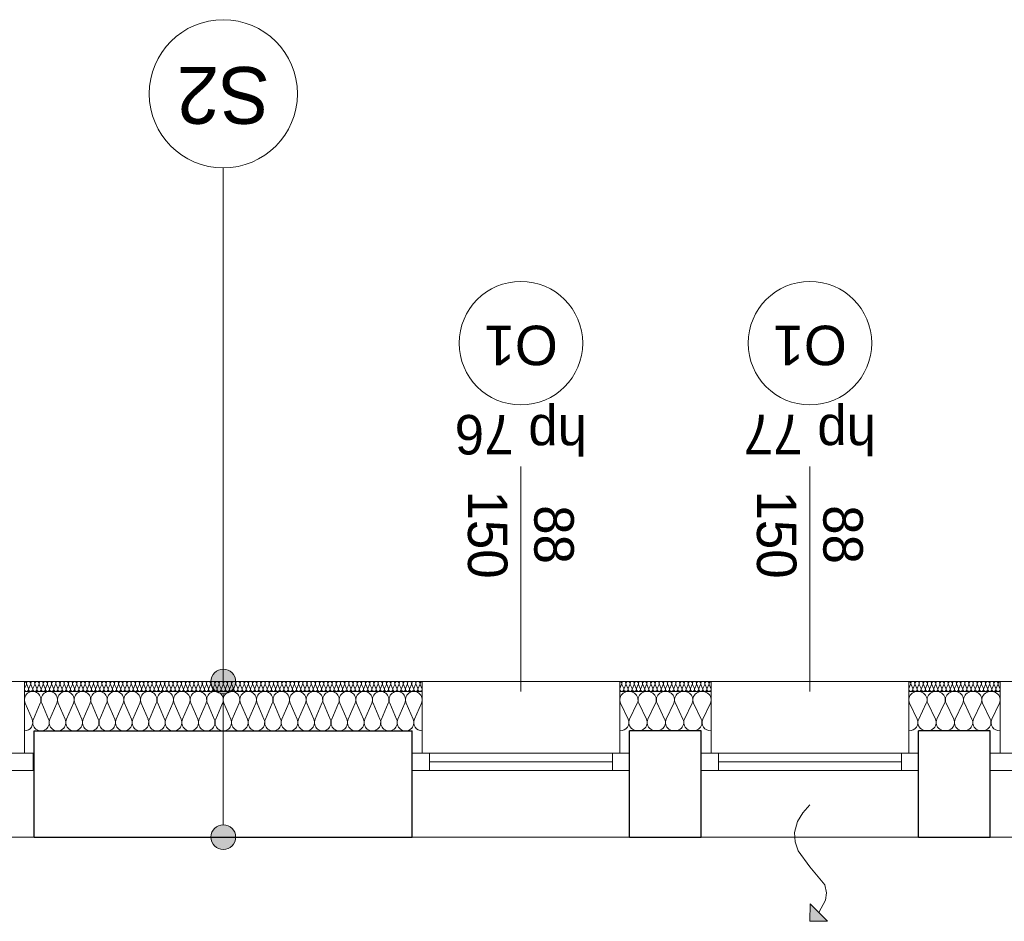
# Model space of a CAD drawing. Extents: x -613240 to -325500, y -25863 to 152403.
# Tile 172 of 254: x -425854 to -421868, y 72322 to 75972. Entities that reach past the tile are written whole.
import ezdxf

# ---------------------------------------------------------------- set-up
doc = ezdxf.new("R2010")
doc.units = 0
doc.header["$MEASUREMENT"] = 0
for name, color, linetype in [('A-Okna', 7, 'Continuous'), ('Arch ocieplenie', 7, 'Continuous'), ('Arch opisy', 7, 'Continuous'), ('Inwent Izolacje', 7, 'Continuous')]:
    doc.layers.add(name, color=color, linetype=linetype)
for name, color, linetype, lineweight, true_color in [('A-Okna_Nr_Pióra__9', 7, 'Continuous', 13, 0x3dad99), ('Arch ocieplenie_Nr_Pióra__9', 7, 'Continuous', 13, 0x3dad99), ('Arch opisy okien_Nr_Pióra__9', 7, 'Continuous', 13, 0x3dad99), ('Arch opisy_Nr_Pióra__9', 7, 'Continuous', 13, 0x3dad99), ('Arch wykończenie_Nr_Pióra__3', 7, 'Continuous', 18, 0xff6600), ('Inwent Izolacje_Nr_Pióra__2', 7, 'Continuous', 13, 0x7f7f7f), ('INWENT.ŚCIANY_Nr_Pióra__2', 7, 'Continuous', 13, 0x7f7f7f)]:
    doc.layers.add(name, color=color, linetype=linetype, lineweight=lineweight, true_color=true_color)
for name, color, linetype, lineweight in [('Arch opisy_Nr_Pióra__1', 7, 'Continuous', 25), ('Arch opisy_Nr_Pióra__21', 7, 'Continuous', 9), ('INWENT. OKNA_Nr_Pióra__21', 7, 'Continuous', 9), ('INWENT. OKNA_Nr_Pióra__5', 7, 'Continuous', 13), ('INWENT.ŚCIANY_Nr_Pióra__1', 7, 'Continuous', 25), ('INWENT.ŚCIANY_Nr_Pióra__21', 7, 'Continuous', 9)]:
    doc.layers.add(name, color=color, linetype=linetype, lineweight=lineweight)
doc.styles.add('GENERATED_STYLE_10', font='arial.ttf')
doc.styles.add('GENERATED_STYLE_5', font='txt')

# ---------------------------------------------------------------- blocks, each defined once
blk = doc.blocks.new('Izolacja cieplna 14_203', base_point=(-424224.9, 73292.6))
at = {"layer": 'Arch ocieplenie_Nr_Pióra__9', "linetype": 'Continuous'}
for p, q in [((-425827.2, 73280.7), (-425834.2, 73264.5)), ((-425818.7, 73264.5), (-425825.8, 73280.7)), ((-425810.2, 73280.7), (-425817.3, 73264.5)), ((-425801.8, 73264.5), (-425808.8, 73280.7)), ((-425793.3, 73280.7), (-425800.3, 73264.5)), ((-425784.8, 73264.5), (-425791.9, 73280.7)), ((-425776.3, 73280.7), (-425783.4, 73264.5)), ((-425767.9, 73264.5), (-425774.9, 73280.7)), ((-425759.4, 73280.7), (-425766.4, 73264.5)), ((-425750.9, 73264.5), (-425758, 73280.7)), ((-425742.4, 73280.7), (-425749.5, 73264.5)), ((-425734, 73264.5), (-425741, 73280.7)), ((-425725.5, 73280.7), (-425732.6, 73264.5)), ((-425717, 73264.5), (-425724.1, 73280.7)), ((-425708.6, 73280.7), (-425715.6, 73264.5)), ((-425700.1, 73264.5), (-425707.1, 73280.7)), ((-425691.6, 73280.7), (-425698.7, 73264.5)), ((-425683.1, 73264.5), (-425690.2, 73280.7)), ((-425674.7, 73280.7), (-425681.7, 73264.5)), ((-425666.2, 73264.5), (-425673.2, 73280.7)), ((-425657.7, 73280.7), (-425664.8, 73264.5)), ((-425649.2, 73264.5), (-425656.3, 73280.7)), ((-425640.8, 73280.7), (-425647.8, 73264.5)), ((-425632.3, 73264.5), (-425639.3, 73280.7)), ((-425623.8, 73280.7), (-425630.9, 73264.5)), ((-425615.3, 73264.5), (-425622.4, 73280.7)), ((-425606.9, 73280.7), (-425613.9, 73264.5)), ((-425598.4, 73264.5), (-425605.4, 73280.7)), ((-425589.9, 73280.7), (-425597, 73264.5)), ((-425581.4, 73264.5), (-425588.5, 73280.7)), ((-425573, 73280.7), (-425580, 73264.5)), ((-425564.5, 73264.5), (-425571.6, 73280.7)), ((-425556, 73280.7), (-425563.1, 73264.5)), ((-425547.6, 73264.5), (-425554.6, 73280.7)), ((-425539.1, 73280.7), (-425546.1, 73264.5)), ((-425530.6, 73264.5), (-425537.7, 73280.7)), ((-425522.1, 73280.7), (-425529.2, 73264.5)), ((-425513.7, 73264.5), (-425520.7, 73280.7)), ((-425505.2, 73280.7), (-425512.2, 73264.5)), ((-425496.7, 73264.5), (-425503.8, 73280.7)), ((-425488.2, 73280.7), (-425495.3, 73264.5)), ((-425479.8, 73264.5), (-425486.8, 73280.7)), ((-425471.3, 73280.7), (-425478.3, 73264.5)), ((-425462.8, 73264.5), (-425469.9, 73280.7)), ((-425454.3, 73280.7), (-425461.4, 73264.5)), ((-425445.9, 73264.5), (-425452.9, 73280.7)), ((-425437.4, 73280.7), (-425444.4, 73264.5)), ((-425428.9, 73264.5), (-425436, 73280.7)), ((-425420.4, 73280.7), (-425427.5, 73264.5)), ((-425412, 73264.5), (-425419, 73280.7)), ((-425403.5, 73280.7), (-425410.6, 73264.5)), ((-425395, 73264.5), (-425402.1, 73280.7)), ((-425386.6, 73280.7), (-425393.6, 73264.5)), ((-425378.1, 73264.5), (-425385.1, 73280.7)), ((-425369.6, 73280.7), (-425376.7, 73264.5)), ((-425361.1, 73264.5), (-425368.2, 73280.7)), ((-425352.7, 73280.7), (-425359.7, 73264.5)), ((-425344.2, 73264.5), (-425351.2, 73280.7)), ((-425335.7, 73280.7), (-425342.8, 73264.5)), ((-425327.2, 73264.5), (-425334.3, 73280.7)), ((-425318.8, 73280.7), (-425325.8, 73264.5)), ((-425310.3, 73264.5), (-425317.3, 73280.7)), ((-425301.8, 73280.7), (-425308.9, 73264.5)), ((-425293.3, 73264.5), (-425300.4, 73280.7)), ((-425284.9, 73280.7), (-425291.9, 73264.5)), ((-425276.4, 73264.5), (-425283.4, 73280.7)), ((-425267.9, 73280.7), (-425275, 73264.5)), ((-425259.4, 73264.5), (-425266.5, 73280.7)), ((-425251, 73280.7), (-425258, 73264.5)), ((-425242.5, 73264.5), (-425249.6, 73280.7)), ((-425234, 73280.7), (-425241.1, 73264.5)), ((-425225.6, 73264.5), (-425232.6, 73280.7)), ((-425217.1, 73280.7), (-425224.1, 73264.5)), ((-425208.6, 73264.5), (-425215.7, 73280.7)), ((-425200.1, 73280.7), (-425207.2, 73264.5)), ((-425191.7, 73264.5), (-425198.7, 73280.7)), ((-425183.2, 73280.7), (-425190.2, 73264.5)), ((-425174.7, 73264.5), (-425181.8, 73280.7)), ((-425166.2, 73280.7), (-425173.3, 73264.5)), ((-425157.8, 73264.5), (-425164.8, 73280.7)), ((-425149.3, 73280.7), (-425156.3, 73264.5)), ((-425140.8, 73264.5), (-425147.9, 73280.7)), ((-425132.3, 73280.7), (-425139.4, 73264.5)), ((-425123.9, 73264.5), (-425130.9, 73280.7)), ((-425115.4, 73280.7), (-425122.4, 73264.5)), ((-425106.9, 73264.5), (-425114, 73280.7)), ((-425098.4, 73280.7), (-425105.5, 73264.5)), ((-425090, 73264.5), (-425097, 73280.7)), ((-425081.5, 73280.7), (-425088.6, 73264.5)), ((-425073, 73264.5), (-425080.1, 73280.7)), ((-425064.6, 73280.7), (-425071.6, 73264.5)), ((-425056.1, 73264.5), (-425063.1, 73280.7)), ((-425047.6, 73280.7), (-425054.7, 73264.5)), ((-425039.1, 73264.5), (-425046.2, 73280.7)), ((-425030.7, 73280.7), (-425037.7, 73264.5)), ((-425022.2, 73264.5), (-425029.2, 73280.7)), ((-425013.7, 73280.7), (-425020.8, 73264.5)), ((-425005.2, 73264.5), (-425012.3, 73280.7)), ((-424996.8, 73280.7), (-425003.8, 73264.5)), ((-424988.3, 73264.5), (-424995.3, 73280.7)), ((-424979.8, 73280.7), (-424986.9, 73264.5)), ((-424971.3, 73264.5), (-424978.4, 73280.7)), ((-424962.9, 73280.7), (-424969.9, 73264.5)), ((-424954.4, 73264.5), (-424961.4, 73280.7)), ((-424945.9, 73280.7), (-424953, 73264.5)), ((-424937.4, 73264.5), (-424944.5, 73280.7)), ((-424929, 73280.7), (-424936, 73264.5)), ((-424920.5, 73264.5), (-424927.6, 73280.7)), ((-424912, 73280.7), (-424919.1, 73264.5)), ((-424903.6, 73264.5), (-424910.6, 73280.7)), ((-424895.1, 73280.7), (-424902.1, 73264.5)), ((-424886.6, 73264.5), (-424893.7, 73280.7)), ((-424878.1, 73280.7), (-424885.2, 73264.5)), ((-424869.7, 73264.5), (-424876.7, 73280.7)), ((-424861.2, 73280.7), (-424868.2, 73264.5)), ((-424852.7, 73264.5), (-424859.8, 73280.7)), ((-424844.2, 73280.7), (-424851.3, 73264.5)), ((-424835.8, 73264.5), (-424842.8, 73280.7)), ((-424827.3, 73280.7), (-424834.3, 73264.5)), ((-424818.8, 73264.5), (-424825.9, 73280.7)), ((-424810.3, 73280.7), (-424817.4, 73264.5)), ((-424801.9, 73264.5), (-424808.9, 73280.7)), ((-424793.4, 73280.7), (-424800.4, 73264.5)), ((-424784.9, 73264.5), (-424792, 73280.7)), ((-424776.4, 73280.7), (-424783.5, 73264.5)), ((-424768, 73264.5), (-424775, 73280.7)), ((-424759.5, 73280.7), (-424766.6, 73264.5)), ((-424751, 73264.5), (-424758.1, 73280.7)), ((-424742.6, 73280.7), (-424749.6, 73264.5)), ((-424734.1, 73264.5), (-424741.1, 73280.7)), ((-424725.6, 73280.7), (-424732.7, 73264.5)), ((-424717.1, 73264.5), (-424724.2, 73280.7)), ((-424708.7, 73280.7), (-424715.7, 73264.5)), ((-424700.2, 73264.5), (-424707.2, 73280.7)), ((-424691.7, 73280.7), (-424698.8, 73264.5)), ((-424683.2, 73264.5), (-424690.3, 73280.7)), ((-424674.8, 73280.7), (-424681.8, 73264.5)), ((-424666.3, 73264.5), (-424673.3, 73280.7)), ((-424657.8, 73280.7), (-424664.9, 73264.5)), ((-424649.3, 73264.5), (-424656.4, 73280.7)), ((-424640.9, 73280.7), (-424647.9, 73264.5)), ((-424632.4, 73264.5), (-424639.4, 73280.7)), ((-424623.9, 73280.7), (-424631, 73264.5)), ((-424615.4, 73264.5), (-424622.5, 73280.7)), ((-424607, 73280.7), (-424614, 73264.5)), ((-424598.5, 73264.5), (-424605.6, 73280.7)), ((-424590, 73280.7), (-424597.1, 73264.5)), ((-424581.6, 73264.5), (-424588.6, 73280.7)), ((-424573.1, 73280.7), (-424580.1, 73264.5)), ((-424564.6, 73264.5), (-424571.7, 73280.7)), ((-424556.1, 73280.7), (-424563.2, 73264.5)), ((-424547.7, 73264.5), (-424554.7, 73280.7)), ((-424539.2, 73280.7), (-424546.2, 73264.5)), ((-424530.7, 73264.5), (-424537.8, 73280.7)), ((-424522.2, 73280.7), (-424529.3, 73264.5)), ((-424513.8, 73264.5), (-424520.8, 73280.7)), ((-424505.3, 73280.7), (-424512.3, 73264.5)), ((-424496.8, 73264.5), (-424503.9, 73280.7)), ((-424488.3, 73280.7), (-424495.4, 73264.5)), ((-424479.9, 73264.5), (-424486.9, 73280.7)), ((-424471.4, 73280.7), (-424478.4, 73264.5)), ((-424462.9, 73264.5), (-424470, 73280.7)), ((-424454.4, 73280.7), (-424461.5, 73264.5)), ((-424446, 73264.5), (-424453, 73280.7)), ((-424437.5, 73280.7), (-424444.6, 73264.5)), ((-424429, 73264.5), (-424436.1, 73280.7)), ((-424420.6, 73280.7), (-424427.6, 73264.5)), ((-424412.1, 73264.5), (-424419.1, 73280.7)), ((-424403.6, 73280.7), (-424410.7, 73264.5)), ((-424395.1, 73264.5), (-424402.2, 73280.7)), ((-424386.7, 73280.7), (-424393.7, 73264.5)), ((-424378.2, 73264.5), (-424385.2, 73280.7)), ((-424369.7, 73280.7), (-424376.8, 73264.5)), ((-424361.2, 73264.5), (-424368.3, 73280.7)), ((-424352.8, 73280.7), (-424359.8, 73264.5)), ((-424344.3, 73264.5), (-424351.3, 73280.7)), ((-424335.8, 73280.7), (-424342.9, 73264.5)), ((-424327.3, 73264.5), (-424334.4, 73280.7)), ((-424318.9, 73280.7), (-424325.9, 73264.5)), ((-424310.4, 73264.5), (-424317.4, 73280.7)), ((-424301.9, 73280.7), (-424309, 73264.5)), ((-424293.4, 73264.5), (-424300.5, 73280.7)), ((-424285, 73280.7), (-424292, 73264.5)), ((-424276.5, 73264.5), (-424283.6, 73280.7)), ((-424268, 73280.7), (-424275.1, 73264.5)), ((-424259.6, 73264.5), (-424266.6, 73280.7)), ((-424251.1, 73280.7), (-424258.1, 73264.5)), ((-424242.6, 73264.5), (-424249.7, 73280.7)), ((-424234.1, 73280.7), (-424241.2, 73264.5)), ((-424225.7, 73264.5), (-424232.7, 73280.7))]:
    blk.add_line(p, q, dxfattribs=at)
for centre, start_param, end_param in [((-425826.5, 73261.1), 4.299595, 8.266775), ((-425834.9, 73284.1), 1.158004, 3.141593), ((-425818, 73284.1), 1.158004, 5.125183), ((-425809.5, 73261.1), 4.299595, 8.266775), ((-425801.1, 73284.1), 1.158004, 5.125183), ((-425792.6, 73261.1), 4.299595, 8.266775), ((-425784.1, 73284.1), 1.158004, 5.125183), ((-425775.6, 73261.1), 4.299595, 8.266775), ((-425767.2, 73284.1), 1.158004, 5.125183), ((-425758.7, 73261.1), 4.299595, 8.266775), ((-425750.2, 73284.1), 1.158004, 5.125183), ((-425741.7, 73261.1), 4.299595, 8.266775), ((-425733.3, 73284.1), 1.158004, 5.125183), ((-425724.8, 73261.1), 4.299595, 8.266775), ((-425716.3, 73284.1), 1.158004, 5.125183), ((-425707.8, 73261.1), 4.299595, 8.266775), ((-425699.4, 73284.1), 1.158004, 5.125183), ((-425690.9, 73261.1), 4.299595, 8.266775), ((-425682.4, 73284.1), 1.158004, 5.125183), ((-425673.9, 73261.1), 4.299595, 8.266775), ((-425665.5, 73284.1), 1.158004, 5.125183), ((-425657, 73261.1), 4.299595, 8.266775), ((-425648.5, 73284.1), 1.158004, 5.125183), ((-425640.1, 73261.1), 4.299595, 8.266775), ((-425631.6, 73284.1), 1.158004, 5.125183), ((-425623.1, 73261.1), 4.299595, 8.266775), ((-425614.6, 73284.1), 1.158004, 5.125183), ((-425606.2, 73261.1), 4.299595, 8.266775), ((-425597.7, 73284.1), 1.158004, 5.125183), ((-425589.2, 73261.1), 4.299595, 8.266775), ((-425580.7, 73284.1), 1.158004, 5.125183), ((-425572.3, 73261.1), 4.299595, 8.266775), ((-425563.8, 73284.1), 1.158004, 5.125183), ((-425555.3, 73261.1), 4.299595, 8.266775), ((-425546.8, 73284.1), 1.158004, 5.125183), ((-425538.4, 73261.1), 4.299595, 8.266775), ((-425529.9, 73284.1), 1.158004, 5.125183), ((-425521.4, 73261.1), 4.299595, 8.266775), ((-425512.9, 73284.1), 1.158004, 5.125183), ((-425504.5, 73261.1), 4.299595, 8.266775), ((-425496, 73284.1), 1.158004, 5.125183), ((-425487.5, 73261.1), 4.299595, 8.266775), ((-425479.1, 73284.1), 1.158004, 5.125183), ((-425470.6, 73261.1), 4.299595, 8.266775), ((-425462.1, 73284.1), 1.158004, 5.125183), ((-425453.6, 73261.1), 4.299595, 8.266775), ((-425445.2, 73284.1), 1.158004, 5.125183), ((-425436.7, 73261.1), 4.299595, 8.266775), ((-425428.2, 73284.1), 1.158004, 5.125183), ((-425419.7, 73261.1), 4.299595, 8.266775), ((-425411.3, 73284.1), 1.158004, 5.125183), ((-425402.8, 73261.1), 4.299595, 8.266775), ((-425394.3, 73284.1), 1.158004, 5.125183), ((-425385.8, 73261.1), 4.299595, 8.266775), ((-425377.4, 73284.1), 1.158004, 5.125183), ((-425368.9, 73261.1), 4.299595, 8.266775), ((-425360.4, 73284.1), 1.158004, 5.125183), ((-425351.9, 73261.1), 4.299595, 8.266775), ((-425343.5, 73284.1), 1.158004, 5.125183), ((-425335, 73261.1), 4.299595, 8.266775), ((-425326.5, 73284.1), 1.158004, 5.125183), ((-425318.1, 73261.1), 4.299595, 8.266775), ((-425309.6, 73284.1), 1.158004, 5.125183), ((-425301.1, 73261.1), 4.299595, 8.266775), ((-425292.6, 73284.1), 1.158004, 5.125183), ((-425284.2, 73261.1), 4.299595, 8.266775), ((-425275.7, 73284.1), 1.158004, 5.125183), ((-425267.2, 73261.1), 4.299595, 8.266775), ((-425258.7, 73284.1), 1.158004, 5.125183), ((-425250.3, 73261.1), 4.299595, 8.266775), ((-425241.8, 73284.1), 1.158004, 5.125183), ((-425233.3, 73261.1), 4.299595, 8.266775), ((-425224.8, 73284.1), 1.158004, 5.125183), ((-425216.4, 73261.1), 4.299595, 8.266775), ((-425207.9, 73284.1), 1.158004, 5.125183), ((-425199.4, 73261.1), 4.299595, 8.266775), ((-425190.9, 73284.1), 1.158004, 5.125183), ((-425182.5, 73261.1), 4.299595, 8.266775), ((-425174, 73284.1), 1.158004, 5.125183), ((-425165.5, 73261.1), 4.299595, 8.266775), ((-425157.1, 73284.1), 1.158004, 5.125183), ((-425148.6, 73261.1), 4.299595, 8.266775), ((-425140.1, 73284.1), 1.158004, 5.125183), ((-425131.6, 73261.1), 4.299595, 8.266775), ((-425123.2, 73284.1), 1.158004, 5.125183), ((-425114.7, 73261.1), 4.299595, 8.266775), ((-425106.2, 73284.1), 1.158004, 5.125183), ((-425097.7, 73261.1), 4.299595, 8.266775), ((-425089.3, 73284.1), 1.158004, 5.125183), ((-425080.8, 73261.1), 4.299595, 8.266775), ((-425072.3, 73284.1), 1.158004, 5.125183), ((-425063.8, 73261.1), 4.299595, 8.266775), ((-425055.4, 73284.1), 1.158004, 5.125183), ((-425046.9, 73261.1), 4.299595, 8.266775), ((-425038.4, 73284.1), 1.158004, 5.125183), ((-425029.9, 73261.1), 4.299595, 8.266775), ((-425021.5, 73284.1), 1.158004, 5.125183), ((-425013, 73261.1), 4.299595, 8.266775), ((-425004.5, 73284.1), 1.158004, 5.125183), ((-424996.1, 73261.1), 4.299595, 8.266775), ((-424987.6, 73284.1), 1.158004, 5.125183), ((-424979.1, 73261.1), 4.299595, 8.266775), ((-424970.6, 73284.1), 1.158004, 5.125183), ((-424962.2, 73261.1), 4.299595, 8.266775), ((-424953.7, 73284.1), 1.158004, 5.125183), ((-424945.2, 73261.1), 4.299595, 8.266775), ((-424936.7, 73284.1), 1.158004, 5.125183), ((-424928.3, 73261.1), 4.299595, 8.266775), ((-424919.8, 73284.1), 1.158004, 5.125183), ((-424911.3, 73261.1), 4.299595, 8.266775), ((-424902.8, 73284.1), 1.158004, 5.125183), ((-424894.4, 73261.1), 4.299595, 8.266775), ((-424885.9, 73284.1), 1.158004, 5.125183), ((-424877.4, 73261.1), 4.299595, 8.266775), ((-424868.9, 73284.1), 1.158004, 5.125183), ((-424860.5, 73261.1), 4.299595, 8.266775), ((-424852, 73284.1), 1.158004, 5.125183), ((-424843.5, 73261.1), 4.299595, 8.266775), ((-424835.1, 73284.1), 1.158004, 5.125183), ((-424826.6, 73261.1), 4.299595, 8.266775), ((-424818.1, 73284.1), 1.158004, 5.125183), ((-424809.6, 73261.1), 4.299595, 8.266775), ((-424801.2, 73284.1), 1.158004, 5.125183), ((-424792.7, 73261.1), 4.299595, 8.266775), ((-424784.2, 73284.1), 1.158004, 5.125183), ((-424775.7, 73261.1), 4.299595, 8.266775), ((-424767.3, 73284.1), 1.158004, 5.125183), ((-424758.8, 73261.1), 4.299595, 8.266775), ((-424750.3, 73284.1), 1.158004, 5.125183), ((-424741.8, 73261.1), 4.299595, 8.266775), ((-424733.4, 73284.1), 1.158004, 5.125183), ((-424724.9, 73261.1), 4.299595, 8.266775), ((-424716.4, 73284.1), 1.158004, 5.125183), ((-424707.9, 73261.1), 4.299595, 8.266775), ((-424699.5, 73284.1), 1.158004, 5.125183), ((-424691, 73261.1), 4.299595, 8.266775), ((-424682.5, 73284.1), 1.158004, 5.125183), ((-424674.1, 73261.1), 4.299595, 8.266775), ((-424665.6, 73284.1), 1.158004, 5.125183), ((-424657.1, 73261.1), 4.299595, 8.266775), ((-424648.6, 73284.1), 1.158004, 5.125183), ((-424640.2, 73261.1), 4.299595, 8.266775), ((-424631.7, 73284.1), 1.158004, 5.125183), ((-424623.2, 73261.1), 4.299595, 8.266775), ((-424614.7, 73284.1), 1.158004, 5.125183), ((-424606.3, 73261.1), 4.299595, 8.266775), ((-424597.8, 73284.1), 1.158004, 5.125183), ((-424589.3, 73261.1), 4.299595, 8.266775), ((-424580.8, 73284.1), 1.158004, 5.125183), ((-424572.4, 73261.1), 4.299595, 8.266775), ((-424563.9, 73284.1), 1.158004, 5.125183), ((-424555.4, 73261.1), 4.299595, 8.266775), ((-424546.9, 73284.1), 1.158004, 5.125183), ((-424538.5, 73261.1), 4.299595, 8.266775), ((-424530, 73284.1), 1.158004, 5.125183), ((-424521.5, 73261.1), 4.299595, 8.266775), ((-424513.1, 73284.1), 1.158004, 5.125183), ((-424504.6, 73261.1), 4.299595, 8.266775), ((-424496.1, 73284.1), 1.158004, 5.125183), ((-424487.6, 73261.1), 4.299595, 8.266775), ((-424479.2, 73284.1), 1.158004, 5.125183), ((-424470.7, 73261.1), 4.299595, 8.266775), ((-424462.2, 73284.1), 1.158004, 5.125183), ((-424453.7, 73261.1), 4.299595, 8.266775), ((-424445.3, 73284.1), 1.158004, 5.125183), ((-424436.8, 73261.1), 4.299595, 8.266775), ((-424428.3, 73284.1), 1.158004, 5.125183), ((-424419.8, 73261.1), 4.299595, 8.266775), ((-424411.4, 73284.1), 1.158004, 5.125183), ((-424402.9, 73261.1), 4.299595, 8.266775), ((-424394.4, 73284.1), 1.158004, 5.125183), ((-424385.9, 73261.1), 4.299595, 8.266775), ((-424377.5, 73284.1), 1.158004, 5.125183), ((-424369, 73261.1), 4.299595, 8.266775), ((-424360.5, 73284.1), 1.158004, 5.125183), ((-424352.1, 73261.1), 4.299595, 8.266775), ((-424343.6, 73284.1), 1.158004, 5.125183), ((-424335.1, 73261.1), 4.299595, 8.266775), ((-424326.6, 73284.1), 1.158004, 5.125183), ((-424318.2, 73261.1), 4.299595, 8.266775), ((-424309.7, 73284.1), 1.158004, 5.125183), ((-424301.2, 73261.1), 4.299595, 8.266775), ((-424292.7, 73284.1), 1.158004, 5.125183), ((-424284.3, 73261.1), 4.299595, 8.266775), ((-424275.8, 73284.1), 1.158004, 5.125183), ((-424267.3, 73261.1), 4.299595, 8.266775), ((-424258.8, 73284.1), 1.158004, 5.125183), ((-424250.4, 73261.1), 4.299595, 8.266775), ((-424241.9, 73284.1), 1.158004, 5.125183), ((-424233.4, 73261.1), 4.299595, 8.266775), ((-424224.9, 73284.1), 3.141593, 5.125182)]:
    blk.add_ellipse(centre, major_axis=(0, -8.51), ratio=0.996069, start_param=start_param, end_param=end_param, dxfattribs=at)
blk = doc.blocks.new('Izolacja cieplna 14_207', base_point=(-423054.9, 73292.6))
at = {"layer": 'Arch ocieplenie_Nr_Pióra__9', "linetype": 'Continuous'}
for p, q in [((-423417.2, 73280.7), (-423424.2, 73264.5)), ((-423408.8, 73264.5), (-423415.8, 73280.7)), ((-423400.4, 73280.7), (-423407.4, 73264.5)), ((-423392, 73264.5), (-423399, 73280.7)), ((-423383.6, 73280.7), (-423390.6, 73264.5)), ((-423375.2, 73264.5), (-423382.2, 73280.7)), ((-423366.8, 73280.7), (-423373.8, 73264.5)), ((-423358.4, 73264.5), (-423365.4, 73280.7)), ((-423350, 73280.7), (-423357, 73264.5)), ((-423341.6, 73264.5), (-423348.6, 73280.7)), ((-423333.2, 73280.7), (-423340.1, 73264.5)), ((-423324.7, 73264.5), (-423331.7, 73280.7)), ((-423316.3, 73280.7), (-423323.3, 73264.5)), ((-423307.9, 73264.5), (-423314.9, 73280.7)), ((-423299.5, 73280.7), (-423306.5, 73264.5)), ((-423291.1, 73264.5), (-423298.1, 73280.7)), ((-423282.7, 73280.7), (-423289.7, 73264.5)), ((-423274.3, 73264.5), (-423281.3, 73280.7)), ((-423265.9, 73280.7), (-423272.9, 73264.5)), ((-423257.5, 73264.5), (-423264.5, 73280.7)), ((-423249.1, 73280.7), (-423256.1, 73264.5)), ((-423240.7, 73264.5), (-423247.6, 73280.7)), ((-423232.2, 73280.7), (-423239.2, 73264.5)), ((-423223.8, 73264.5), (-423230.8, 73280.7)), ((-423215.4, 73280.7), (-423222.4, 73264.5)), ((-423207, 73264.5), (-423214, 73280.7)), ((-423198.6, 73280.7), (-423205.6, 73264.5)), ((-423190.2, 73264.5), (-423197.2, 73280.7)), ((-423181.8, 73280.7), (-423188.8, 73264.5)), ((-423173.4, 73264.5), (-423180.4, 73280.7)), ((-423165, 73280.7), (-423172, 73264.5)), ((-423156.6, 73264.5), (-423163.6, 73280.7)), ((-423148.2, 73280.7), (-423155.1, 73264.5)), ((-423139.7, 73264.5), (-423146.7, 73280.7)), ((-423131.3, 73280.7), (-423138.3, 73264.5)), ((-423122.9, 73264.5), (-423129.9, 73280.7)), ((-423114.5, 73280.7), (-423121.5, 73264.5)), ((-423106.1, 73264.5), (-423113.1, 73280.7)), ((-423097.7, 73280.7), (-423104.7, 73264.5)), ((-423089.3, 73264.5), (-423096.3, 73280.7)), ((-423080.9, 73280.7), (-423087.9, 73264.5)), ((-423072.5, 73264.5), (-423079.5, 73280.7)), ((-423064.1, 73280.7), (-423071.1, 73264.5)), ((-423055.7, 73264.5), (-423062.6, 73280.7))]:
    blk.add_line(p, q, dxfattribs=at)
for centre, start_param, end_param in [((-423416.5, 73261.1), 4.299595, 8.266775), ((-423424.9, 73284.1), 1.158004, 3.141593), ((-423408.1, 73284.1), 1.158004, 5.125183), ((-423399.7, 73261.1), 4.299595, 8.266775), ((-423391.3, 73284.1), 1.158004, 5.125183), ((-423382.9, 73261.1), 4.299595, 8.266775), ((-423374.5, 73284.1), 1.158004, 5.125183), ((-423366.1, 73261.1), 4.299595, 8.266775), ((-423357.7, 73284.1), 1.158004, 5.125183), ((-423349.3, 73261.1), 4.299595, 8.266775), ((-423340.9, 73284.1), 1.158004, 5.125183), ((-423332.4, 73261.1), 4.299595, 8.266775), ((-423324, 73284.1), 1.158004, 5.125183), ((-423315.6, 73261.1), 4.299595, 8.266775), ((-423307.2, 73284.1), 1.158004, 5.125183), ((-423298.8, 73261.1), 4.299595, 8.266775), ((-423290.4, 73284.1), 1.158004, 5.125183), ((-423282, 73261.1), 4.299595, 8.266775), ((-423273.6, 73284.1), 1.158004, 5.125183), ((-423265.2, 73261.1), 4.299595, 8.266775), ((-423256.8, 73284.1), 1.158004, 5.125183), ((-423248.4, 73261.1), 4.299595, 8.266775), ((-423239.9, 73284.1), 1.158004, 5.125183), ((-423231.5, 73261.1), 4.299595, 8.266775), ((-423223.1, 73284.1), 1.158004, 5.125183), ((-423214.7, 73261.1), 4.299595, 8.266775), ((-423206.3, 73284.1), 1.158004, 5.125183), ((-423197.9, 73261.1), 4.299595, 8.266775), ((-423189.5, 73284.1), 1.158004, 5.125183), ((-423181.1, 73261.1), 4.299595, 8.266775), ((-423172.7, 73284.1), 1.158004, 5.125183), ((-423164.3, 73261.1), 4.299595, 8.266775), ((-423155.9, 73284.1), 1.158004, 5.125183), ((-423147.4, 73261.1), 4.299595, 8.266775), ((-423139, 73284.1), 1.158004, 5.125183), ((-423130.6, 73261.1), 4.299595, 8.266775), ((-423122.2, 73284.1), 1.158004, 5.125183), ((-423113.8, 73261.1), 4.299595, 8.266775), ((-423105.4, 73284.1), 1.158004, 5.125183), ((-423097, 73261.1), 4.299595, 8.266775), ((-423088.6, 73284.1), 1.158004, 5.125183), ((-423080.2, 73261.1), 4.299595, 8.266775), ((-423071.8, 73284.1), 1.158004, 5.125183), ((-423063.4, 73261.1), 4.299595, 8.266775), ((-423054.9, 73284.1), 3.141593, 5.125182)]:
    blk.add_ellipse(centre, major_axis=(0, -8.51), ratio=0.988476, start_param=start_param, end_param=end_param, dxfattribs=at)
blk = doc.blocks.new('Izolacja cieplna 14_208', base_point=(-421884.9, 73292.6))
at = {"layer": 'Arch ocieplenie_Nr_Pióra__9', "linetype": 'Continuous'}
for p, q in [((-422247.2, 73280.7), (-422254.2, 73264.5)), ((-422238.8, 73264.5), (-422245.8, 73280.7)), ((-422230.4, 73280.7), (-422237.4, 73264.5)), ((-422222, 73264.5), (-422229, 73280.7)), ((-422213.6, 73280.7), (-422220.6, 73264.5)), ((-422205.2, 73264.5), (-422212.2, 73280.7)), ((-422196.8, 73280.7), (-422203.8, 73264.5)), ((-422188.4, 73264.5), (-422195.4, 73280.7)), ((-422180, 73280.7), (-422187, 73264.5)), ((-422171.6, 73264.5), (-422178.6, 73280.7)), ((-422163.2, 73280.7), (-422170.1, 73264.5)), ((-422154.7, 73264.5), (-422161.7, 73280.7)), ((-422146.3, 73280.7), (-422153.3, 73264.5)), ((-422137.9, 73264.5), (-422144.9, 73280.7)), ((-422129.5, 73280.7), (-422136.5, 73264.5)), ((-422121.1, 73264.5), (-422128.1, 73280.7)), ((-422112.7, 73280.7), (-422119.7, 73264.5)), ((-422104.3, 73264.5), (-422111.3, 73280.7)), ((-422095.9, 73280.7), (-422102.9, 73264.5)), ((-422087.5, 73264.5), (-422094.5, 73280.7)), ((-422079.1, 73280.7), (-422086.1, 73264.5)), ((-422070.7, 73264.5), (-422077.6, 73280.7)), ((-422062.2, 73280.7), (-422069.2, 73264.5)), ((-422053.8, 73264.5), (-422060.8, 73280.7)), ((-422045.4, 73280.7), (-422052.4, 73264.5)), ((-422037, 73264.5), (-422044, 73280.7)), ((-422028.6, 73280.7), (-422035.6, 73264.5)), ((-422020.2, 73264.5), (-422027.2, 73280.7)), ((-422011.8, 73280.7), (-422018.8, 73264.5)), ((-422003.4, 73264.5), (-422010.4, 73280.7)), ((-421995, 73280.7), (-422002, 73264.5)), ((-421986.6, 73264.5), (-421993.6, 73280.7)), ((-421978.2, 73280.7), (-421985.1, 73264.5)), ((-421969.7, 73264.5), (-421976.7, 73280.7)), ((-421961.3, 73280.7), (-421968.3, 73264.5)), ((-421952.9, 73264.5), (-421959.9, 73280.7)), ((-421944.5, 73280.7), (-421951.5, 73264.5)), ((-421936.1, 73264.5), (-421943.1, 73280.7)), ((-421927.7, 73280.7), (-421934.7, 73264.5)), ((-421919.3, 73264.5), (-421926.3, 73280.7)), ((-421910.9, 73280.7), (-421917.9, 73264.5)), ((-421902.5, 73264.5), (-421909.5, 73280.7)), ((-421894.1, 73280.7), (-421901.1, 73264.5)), ((-421885.7, 73264.5), (-421892.6, 73280.7))]:
    blk.add_line(p, q, dxfattribs=at)
for centre, start_param, end_param in [((-422246.5, 73261.1), 4.299595, 8.266775), ((-422254.9, 73284.1), 1.158004, 3.141593), ((-422238.1, 73284.1), 1.158004, 5.125183), ((-422229.7, 73261.1), 4.299595, 8.266775), ((-422221.3, 73284.1), 1.158004, 5.125183), ((-422212.9, 73261.1), 4.299595, 8.266775), ((-422204.5, 73284.1), 1.158004, 5.125183), ((-422196.1, 73261.1), 4.299595, 8.266775), ((-422187.7, 73284.1), 1.158004, 5.125183), ((-422179.3, 73261.1), 4.299595, 8.266775), ((-422170.9, 73284.1), 1.158004, 5.125183), ((-422162.4, 73261.1), 4.299595, 8.266775), ((-422154, 73284.1), 1.158004, 5.125183), ((-422145.6, 73261.1), 4.299595, 8.266775), ((-422137.2, 73284.1), 1.158004, 5.125183), ((-422128.8, 73261.1), 4.299595, 8.266775), ((-422120.4, 73284.1), 1.158004, 5.125183), ((-422112, 73261.1), 4.299595, 8.266775), ((-422103.6, 73284.1), 1.158004, 5.125183), ((-422095.2, 73261.1), 4.299595, 8.266775), ((-422086.8, 73284.1), 1.158004, 5.125183), ((-422078.4, 73261.1), 4.299595, 8.266775), ((-422069.9, 73284.1), 1.158004, 5.125183), ((-422061.5, 73261.1), 4.299595, 8.266775), ((-422053.1, 73284.1), 1.158004, 5.125183), ((-422044.7, 73261.1), 4.299595, 8.266775), ((-422036.3, 73284.1), 1.158004, 5.125183), ((-422027.9, 73261.1), 4.299595, 8.266775), ((-422019.5, 73284.1), 1.158004, 5.125183), ((-422011.1, 73261.1), 4.299595, 8.266775), ((-422002.7, 73284.1), 1.158004, 5.125183), ((-421994.3, 73261.1), 4.299595, 8.266775), ((-421985.9, 73284.1), 1.158004, 5.125183), ((-421977.4, 73261.1), 4.299595, 8.266775), ((-421969, 73284.1), 1.158004, 5.125183), ((-421960.6, 73261.1), 4.299595, 8.266775), ((-421952.2, 73284.1), 1.158004, 5.125183), ((-421943.8, 73261.1), 4.299595, 8.266775), ((-421935.4, 73284.1), 1.158004, 5.125183), ((-421927, 73261.1), 4.299595, 8.266775), ((-421918.6, 73284.1), 1.158004, 5.125183), ((-421910.2, 73261.1), 4.299595, 8.266775), ((-421901.8, 73284.1), 1.158004, 5.125183), ((-421893.4, 73261.1), 4.299595, 8.266775), ((-421884.9, 73284.1), 3.141593, 5.125182)]:
    blk.add_ellipse(centre, major_axis=(0, -8.51), ratio=0.988476, start_param=start_param, end_param=end_param, dxfattribs=at)
blk = doc.blocks.new('Izolacja cieplna 14_325', base_point=(-425834.9, 73092.6))
at = {"layer": 'Inwent Izolacje_Nr_Pióra__2', "linetype": 'Continuous'}
for p, q in [((-425832.1, 73204.9), (-425804.2, 73140.3)), ((-425798.6, 73140.3), (-425770.7, 73204.9)), ((-425765, 73204.9), (-425737.1, 73140.3)), ((-425731.5, 73140.3), (-425703.6, 73204.9)), ((-425698, 73204.9), (-425670.1, 73140.3)), ((-425664.4, 73140.3), (-425636.5, 73204.9)), ((-425630.9, 73204.9), (-425603, 73140.3)), ((-425597.3, 73140.3), (-425569.4, 73204.9)), ((-425563.8, 73204.9), (-425535.9, 73140.3)), ((-425530.3, 73140.3), (-425502.3, 73204.9)), ((-425496.7, 73204.9), (-425468.8, 73140.3)), ((-425463.2, 73140.3), (-425435.3, 73204.9)), ((-425429.6, 73204.9), (-425401.7, 73140.3)), ((-425396.1, 73140.3), (-425368.2, 73204.9)), ((-425362.5, 73204.9), (-425334.6, 73140.3)), ((-425329, 73140.3), (-425301.1, 73204.9)), ((-425295.5, 73204.9), (-425267.6, 73140.3)), ((-425261.9, 73140.3), (-425234, 73204.9)), ((-425228.4, 73204.9), (-425200.5, 73140.3)), ((-425194.8, 73140.3), (-425166.9, 73204.9)), ((-425161.3, 73204.9), (-425133.4, 73140.3)), ((-425127.8, 73140.3), (-425099.8, 73204.9)), ((-425094.2, 73204.9), (-425066.3, 73140.3)), ((-425060.7, 73140.3), (-425032.8, 73204.9)), ((-425027.1, 73204.9), (-424999.2, 73140.3)), ((-424993.6, 73140.3), (-424965.7, 73204.9)), ((-424960, 73204.9), (-424932.1, 73140.3)), ((-424926.5, 73140.3), (-424898.6, 73204.9)), ((-424893, 73204.9), (-424865.1, 73140.3)), ((-424859.4, 73140.3), (-424831.5, 73204.9)), ((-424825.9, 73204.9), (-424798, 73140.3)), ((-424792.3, 73140.3), (-424764.4, 73204.9)), ((-424758.8, 73204.9), (-424730.9, 73140.3)), ((-424725.3, 73140.3), (-424697.3, 73204.9)), ((-424691.7, 73204.9), (-424663.8, 73140.3)), ((-424658.2, 73140.3), (-424630.3, 73204.9)), ((-424624.6, 73204.9), (-424596.7, 73140.3)), ((-424591.1, 73140.3), (-424563.2, 73204.9)), ((-424557.5, 73204.9), (-424529.6, 73140.3)), ((-424524, 73140.3), (-424496.1, 73204.9)), ((-424490.5, 73204.9), (-424462.6, 73140.3)), ((-424456.9, 73140.3), (-424429, 73204.9)), ((-424423.4, 73204.9), (-424395.5, 73140.3)), ((-424389.8, 73140.3), (-424361.9, 73204.9)), ((-424356.3, 73204.9), (-424328.4, 73140.3)), ((-424322.8, 73140.3), (-424294.8, 73204.9)), ((-424289.2, 73204.9), (-424261.3, 73140.3)), ((-424255.7, 73140.3), (-424227.8, 73204.9))]:
    blk.add_line(p, q, dxfattribs=at)
for centre, start_param, end_param in [((-425801.4, 73218.6), 4.299595, 8.266775), ((-425734.3, 73218.6), 4.299595, 8.266775), ((-425667.2, 73218.6), 4.299595, 8.266775), ((-425600.2, 73218.6), 4.299595, 8.266775), ((-425533.1, 73218.6), 4.299595, 8.266775), ((-425466, 73218.6), 4.299595, 8.266775), ((-425398.9, 73218.6), 4.299595, 8.266775), ((-425331.8, 73218.6), 4.299595, 8.266775), ((-425264.7, 73218.6), 4.299595, 8.266775), ((-425197.7, 73218.6), 4.299595, 8.266775), ((-425130.6, 73218.6), 4.299595, 8.266775), ((-425063.5, 73218.6), 4.299595, 8.266775), ((-424996.4, 73218.6), 4.299595, 8.266775), ((-424929.3, 73218.6), 4.299595, 8.266775), ((-424862.2, 73218.6), 4.299595, 8.266775), ((-424795.2, 73218.6), 4.299595, 8.266775), ((-424728.1, 73218.6), 4.299595, 8.266775), ((-424661, 73218.6), 4.299595, 8.266775), ((-424593.9, 73218.6), 4.299595, 8.266775), ((-424526.8, 73218.6), 4.299595, 8.266775), ((-424459.7, 73218.6), 4.299595, 8.266775), ((-424392.7, 73218.6), 4.299595, 8.266775), ((-424325.6, 73218.6), 4.299595, 8.266775), ((-424258.5, 73218.6), 4.299595, 8.266775), ((-425834.9, 73126.6), 3.141593, 5.125182), ((-425767.9, 73126.6), 1.158004, 5.125183), ((-425700.8, 73126.6), 1.158004, 5.125183), ((-425633.7, 73126.6), 1.158004, 5.125183), ((-425566.6, 73126.6), 1.158004, 5.125183), ((-425499.5, 73126.6), 1.158004, 5.125183), ((-425432.4, 73126.6), 1.158004, 5.125183), ((-425365.4, 73126.6), 1.158004, 5.125183), ((-425298.3, 73126.6), 1.158004, 5.125183), ((-425231.2, 73126.6), 1.158004, 5.125183), ((-425164.1, 73126.6), 1.158004, 5.125183), ((-425097, 73126.6), 1.158004, 5.125183), ((-425029.9, 73126.6), 1.158004, 5.125183), ((-424962.9, 73126.6), 1.158004, 5.125183), ((-424895.8, 73126.6), 1.158004, 5.125183), ((-424828.7, 73126.6), 1.158004, 5.125183), ((-424761.6, 73126.6), 1.158004, 5.125183), ((-424694.5, 73126.6), 1.158004, 5.125183), ((-424627.4, 73126.6), 1.158004, 5.125183), ((-424560.4, 73126.6), 1.158004, 5.125183), ((-424493.3, 73126.6), 1.158004, 5.125183), ((-424426.2, 73126.6), 1.158004, 5.125183), ((-424359.1, 73126.6), 1.158004, 5.125183), ((-424292, 73126.6), 1.158004, 5.125183), ((-424224.9, 73126.6), 1.158004, 3.141593)]:
    blk.add_ellipse(centre, major_axis=(0, 34), ratio=0.985694, start_param=start_param, end_param=end_param, dxfattribs=at)
blk = doc.blocks.new('Izolacja cieplna 14_331', base_point=(-423424.9, 73092.6))
at = {"layer": 'Inwent Izolacje_Nr_Pióra__2', "linetype": 'Continuous'}
for p, q in [((-423421.8, 73204.9), (-423391.1, 73140.3)), ((-423384.8, 73140.3), (-423354.1, 73204.9)), ((-423347.8, 73204.9), (-423317.1, 73140.3)), ((-423310.8, 73140.3), (-423280.1, 73204.9)), ((-423273.8, 73204.9), (-423243.1, 73140.3)), ((-423236.8, 73140.3), (-423206.1, 73204.9)), ((-423199.8, 73204.9), (-423169.1, 73140.3)), ((-423162.8, 73140.3), (-423132.1, 73204.9)), ((-423125.8, 73204.9), (-423095.1, 73140.3)), ((-423088.8, 73140.3), (-423058.1, 73204.9))]:
    blk.add_line(p, q, dxfattribs=at)
for centre, start_param, end_param in [((-423387.9, 73218.6), 5.870392, 9.837571), ((-423313.9, 73218.6), 5.870392, 9.837571), ((-423239.9, 73218.6), 5.870392, 9.837571), ((-423165.9, 73218.6), 5.870392, 9.837571), ((-423091.9, 73218.6), 5.870392, 9.837571), ((-423424.9, 73126.6), 4.712389, 6.695979), ((-423350.9, 73126.6), 2.7288, 6.695979), ((-423276.9, 73126.6), 2.7288, 6.695979), ((-423202.9, 73126.6), 2.7288, 6.695979), ((-423128.9, 73126.6), 2.7288, 6.695979), ((-423054.9, 73126.6), 2.7288, 4.712389)]:
    blk.add_ellipse(centre, major_axis=(37, 0), ratio=0.919694, start_param=start_param, end_param=end_param, dxfattribs=at)
blk = doc.blocks.new('Izolacja cieplna 14_332', base_point=(-422254.9, 73092.6))
at = {"layer": 'Inwent Izolacje_Nr_Pióra__2', "linetype": 'Continuous'}
for p, q in [((-422251.8, 73204.9), (-422221.1, 73140.3)), ((-422214.8, 73140.3), (-422184.1, 73204.9)), ((-422177.8, 73204.9), (-422147.1, 73140.3)), ((-422140.8, 73140.3), (-422110.1, 73204.9)), ((-422103.8, 73204.9), (-422073.1, 73140.3)), ((-422066.8, 73140.3), (-422036.1, 73204.9)), ((-422029.8, 73204.9), (-421999.1, 73140.3)), ((-421992.8, 73140.3), (-421962.1, 73204.9)), ((-421955.8, 73204.9), (-421925.1, 73140.3)), ((-421918.8, 73140.3), (-421888.1, 73204.9))]:
    blk.add_line(p, q, dxfattribs=at)
for centre, start_param, end_param in [((-422217.9, 73218.6), 5.870392, 9.837571), ((-422143.9, 73218.6), 5.870392, 9.837571), ((-422069.9, 73218.6), 5.870392, 9.837571), ((-421995.9, 73218.6), 5.870392, 9.837571), ((-421921.9, 73218.6), 5.870392, 9.837571), ((-422254.9, 73126.6), 4.712389, 6.695979), ((-422180.9, 73126.6), 2.7288, 6.695979), ((-422106.9, 73126.6), 2.7288, 6.695979), ((-422032.9, 73126.6), 2.7288, 6.695979), ((-421958.9, 73126.6), 2.7288, 6.695979), ((-421884.9, 73126.6), 2.7288, 4.712389)]:
    blk.add_ellipse(centre, major_axis=(37, 0), ratio=0.919694, start_param=start_param, end_param=end_param, dxfattribs=at)
blk = doc.blocks.new('Krzywa_21', base_point=(-422654.9, 72792.6))
at = {"layer": 'A-Okna_Nr_Pióra__9', "linetype": 'Continuous'}
blk.add_hatch(color=256, dxfattribs=at).paths.add_polyline_path([(-422654.9, 72322), (-422654.5, 72392.7), (-422584.2, 72321.6)], flags=0)
for p, q in [((-422654.9, 72322), (-422654.5, 72392.7)), ((-422654.5, 72392.7), (-422584.2, 72321.6)), ((-422654.9, 72322), (-422584.2, 72321.6))]:
    blk.add_line(p, q, dxfattribs=at)
at = {"layer": 'A-Okna_Nr_Pióra__9', "linetype": 'Continuous', "flags": 128}
blk.add_lwpolyline([(-422654.9, 72792.6), (-422684.1, 72761.5), (-422705.4, 72726.4), (-422717.6, 72681.7), (-422715, 72643), (-422702.1, 72606.5), (-422654.9, 72542), (-422595.3, 72468.7), (-422588.2, 72436.7), (-422592.2, 72406.9), (-422619.4, 72357.2)], dxfattribs=at)
blk = doc.blocks.new('Linia_156', base_point=(-425029.9, 73292.6))
at = {"layer": 'Arch opisy_Nr_Pióra__21', "linetype": 'Continuous'}
blk.add_line((-425029.9, 73292.6), (-425029.9, 75372.4), dxfattribs=at)
blk.add_circle((-425029.9, 75672.4), 300, dxfattribs=at)
blk = doc.blocks.new('Linia_157', base_point=(-425029.9, 72662.6))
at = {"layer": 'Arch opisy_Nr_Pióra__21', "linetype": 'Continuous'}
for points in [[(-424979.9, 73292.6), (-424983.8, 73311.7), (-424994.6, 73328), (-425010.8, 73338.8), (-425029.9, 73342.6), (-425049.1, 73338.8), (-425065.3, 73328), (-425076.1, 73311.7), (-425079.9, 73292.6), (-425076.1, 73273.5), (-425065.3, 73257.3), (-425049.1, 73246.4), (-425029.9, 73242.6), (-425010.8, 73246.4), (-424994.6, 73257.3), (-424983.8, 73273.5)], [(-424979.9, 72662.6), (-424983.8, 72681.7), (-424994.6, 72698), (-425010.8, 72708.8), (-425029.9, 72712.6), (-425049.1, 72708.8), (-425065.3, 72698), (-425076.1, 72681.7), (-425079.9, 72662.6), (-425076.1, 72643.5), (-425065.3, 72627.3), (-425049.1, 72616.4), (-425029.9, 72612.6), (-425010.8, 72616.4), (-424994.6, 72627.3), (-424983.8, 72643.5)]]:
    blk.add_hatch(color=256, dxfattribs=at).paths.add_polyline_path(points, flags=0)
blk.add_line((-425029.9, 72712.6), (-425029.9, 73242.6), dxfattribs=at)
for centre in [(-425029.9, 73292.6), (-425029.9, 72662.6)]:
    blk.add_circle(centre, 50, dxfattribs=at)

msp = doc.modelspace()

# ---------------------------------------------------------------- linework, layer by layer
at = {"layer": 'Arch opisy_Nr_Pióra__9', "linetype": 'Continuous'}
for centre in [(-423824.9, 74662.6), (-422654.9, 74662.6)]:
    msp.add_circle(centre, 250, dxfattribs=at)
at = {"layer": 'Arch wykończenie_Nr_Pióra__3', "linetype": 'Continuous'}
for p, q in [((-425834.9, 73292.6), (-425834.9, 73002.6)), ((-425834.9, 73292.6), (-424224.9, 73292.6)), ((-424224.9, 73292.6), (-424224.9, 73002.6)), ((-423424.9, 73292.6), (-423424.9, 73002.6)), ((-423424.9, 73292.6), (-423054.9, 73292.6)), ((-423054.9, 73292.6), (-423054.9, 73002.6)), ((-422254.9, 73292.6), (-422254.9, 73002.6)), ((-422254.9, 73292.6), (-421884.9, 73292.6)), ((-421884.9, 73292.6), (-421884.9, 73002.6))]:
    msp.add_line(p, q, dxfattribs=at)
at = {"layer": 'INWENT. OKNA_Nr_Pióra__5', "linetype": 'Continuous'}
for p, q in [((-423824.9, 73252.6), (-423824.9, 74162.6)), ((-422654.9, 73252.6), (-422654.9, 74162.6)), ((-425794.9, 73002.6), (-426684.9, 73002.6)), ((-425799.9, 72932.6), (-425799.9, 73002.6)), ((-424264.9, 72932.6), (-424264.9, 73002.6)), ((-423384.9, 73002.6), (-424264.9, 73002.6)), ((-424194.9, 72932.6), (-424194.9, 73002.6)), ((-423454.9, 72932.6), (-423454.9, 73002.6)), ((-423384.9, 72932.6), (-423384.9, 73002.6)), ((-423094.9, 72932.6), (-423094.9, 73002.6)), ((-422214.9, 73002.6), (-423094.9, 73002.6)), ((-423024.9, 72932.6), (-423024.9, 73002.6)), ((-422284.9, 72932.6), (-422284.9, 73002.6)), ((-422214.9, 72932.6), (-422214.9, 73002.6)), ((-421924.9, 72932.6), (-421924.9, 73002.6)), ((-421044.9, 73002.6), (-421924.9, 73002.6)), ((-423454.9, 72967.6), (-424194.9, 72967.6)), ((-422284.9, 72967.6), (-423024.9, 72967.6)), ((-425794.9, 72932.6), (-426684.9, 72932.6)), ((-423384.9, 72932.6), (-424264.9, 72932.6)), ((-422214.9, 72932.6), (-423094.9, 72932.6)), ((-421044.9, 72932.6), (-421924.9, 72932.6))]:
    msp.add_line(p, q, dxfattribs=at)
at = {"layer": 'INWENT.ŚCIANY_Nr_Pióra__1', "linetype": 'Continuous'}
for p, q in [((-425794.9, 73092.6), (-424264.9, 73092.6)), ((-425794.9, 72662.6), (-425794.9, 73092.6)), ((-424264.9, 72662.6), (-424264.9, 73092.6)), ((-423384.9, 72662.6), (-423384.9, 73092.6)), ((-423094.9, 73092.6), (-423384.9, 73092.6)), ((-423094.9, 72662.6), (-423094.9, 73092.6)), ((-422214.9, 72662.6), (-422214.9, 73092.6)), ((-421924.9, 73092.6), (-422214.9, 73092.6)), ((-421924.9, 72662.6), (-421924.9, 73092.6)), ((-425794.9, 72662.6), (-424264.9, 72662.6)), ((-423384.9, 72662.6), (-423094.9, 72662.6)), ((-422214.9, 72662.6), (-421924.9, 72662.6))]:
    msp.add_line(p, q, dxfattribs=at)
at = {"layer": 'INWENT.ŚCIANY_Nr_Pióra__2', "linetype": 'Continuous'}
for p, q in [((-425834.9, 73252.6), (-424224.9, 73252.6)), ((-423424.9, 73252.6), (-423054.9, 73252.6)), ((-422254.9, 73252.6), (-421884.9, 73252.6))]:
    msp.add_line(p, q, dxfattribs=at)
at = {"layer": 'INWENT.ŚCIANY_Nr_Pióra__21', "linetype": 'Continuous'}
for p, q in [((-426644.9, 73292.6), (-425834.9, 73292.6)), ((-424224.9, 73292.6), (-423424.9, 73292.6)), ((-423054.9, 73292.6), (-422254.9, 73292.6)), ((-421884.9, 73292.6), (-421084.9, 73292.6)), ((-426684.9, 72662.6), (-425794.9, 72662.6)), ((-424264.9, 72662.6), (-423384.9, 72662.6)), ((-423094.9, 72662.6), (-422214.9, 72662.6)), ((-421924.9, 72662.6), (-421044.9, 72662.6))]:
    msp.add_line(p, q, dxfattribs=at)

# ---------------------------------------------------------------- block references
at = {"layer": 'A-Okna', "color": 135, "linetype": 'Continuous', "lineweight": 13, "true_color": 0x3dad99}
msp.add_blockref('Krzywa_21', (-422654.9, 72792.6), dxfattribs=at)
at = {"layer": 'Arch ocieplenie', "color": 104, "linetype": 'Continuous', "lineweight": 13, "true_color": 0x029e21}
for name, p in [('Izolacja cieplna 14_203', (-424224.9, 73292.6)), ('Izolacja cieplna 14_207', (-423054.9, 73292.6)), ('Izolacja cieplna 14_208', (-421884.9, 73292.6))]:
    msp.add_blockref(name, p, dxfattribs=at)
at = {"layer": 'Arch opisy', "linetype": 'Continuous'}
for name, p in [('Linia_156', (-425029.9, 73292.6)), ('Linia_157', (-425029.9, 72662.6))]:
    msp.add_blockref(name, p, dxfattribs=at)
at = {"layer": 'Inwent Izolacje', "color": 104, "linetype": 'Continuous', "lineweight": 13, "true_color": 0x029e21}
for name, p in [('Izolacja cieplna 14_325', (-425834.9, 73092.6)), ('Izolacja cieplna 14_331', (-423424.9, 73092.6)), ('Izolacja cieplna 14_332', (-422254.9, 73092.6))]:
    msp.add_blockref(name, p, dxfattribs=at)

# ---------------------------------------------------------------- texts
at = {"layer": 'Arch opisy okien_Nr_Pióra__9', "linetype": 'Continuous', "char_height": 160, "attachment_point": 2, "rotation": 180, "style": 'GENERATED_STYLE_10'}
for insert in [(-423824.9, 74573.5), (-422654.9, 74573.5)]:
    msp.add_mtext('{O1}', dxfattribs=dict(at, insert=insert))
at = {"layer": 'Arch opisy_Nr_Pióra__1', "linetype": 'Continuous', "insert": (-425029.9, 75551), "char_height": 230, "attachment_point": 2, "rotation": 180, "style": 'GENERATED_STYLE_5'}
msp.add_mtext('{S2}', dxfattribs=at)
at = {"layer": 'INWENT. OKNA_Nr_Pióra__21', "linetype": 'Continuous', "char_height": 160, "attachment_point": 2, "rotation": 180, "style": 'GENERATED_STYLE_5'}
for s, insert in [('{hp 76}', (-423824.9, 74212)), ('{hp 77}', (-422654.9, 74212.6))]:
    msp.add_mtext(s, dxfattribs=dict(at, insert=insert))
at = {"layer": 'INWENT. OKNA_Nr_Pióra__21', "linetype": 'Continuous', "char_height": 160, "width": 709.227, "attachment_point": 2, "rotation": 270, "line_spacing_factor": 1.007581, "style": 'GENERATED_STYLE_5'}
for insert in [(-423610.8, 73887.6), (-422440.8, 73887.6)]:
    msp.add_mtext('{88\\P150}', dxfattribs=dict(at, insert=insert))

doc.saveas('drawing.dxf')
